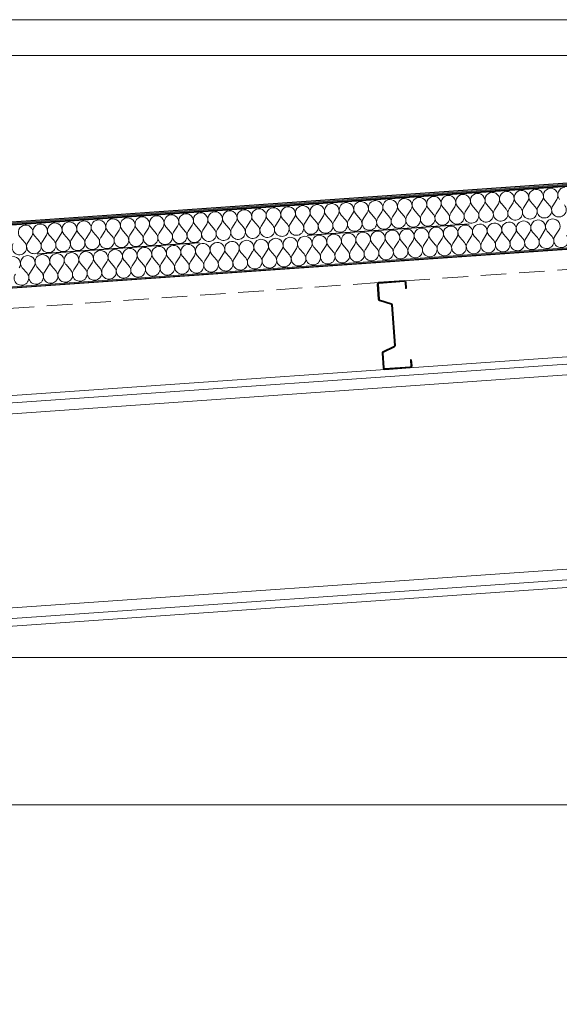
# Model space of a CAD drawing. Header units: millimetres. Extents: x 30792 to 66615, y -300 to 6970.
# Tile 25 of 58: x 45788 to 46843, y 5010 to 6935. Entities that reach past the tile are written whole.
import ezdxf

# ---------------------------------------------------------------- set-up
doc = ezdxf.new("R2010")
doc.units = ezdxf.units.MM
doc.header["$MEASUREMENT"] = 0
for name, pattern in [('Discontinu', [529.166651, 317.499995, -211.666656]), ('Pointillé', [75, 50, -25]), ('Wipeout_Contour', [1000, 0, -1000])]:
    doc.linetypes.add(name, pattern=pattern)
for name, color, linetype in [('Finitions - Etanchéité.5-Etanchéité', 7, 'Continuous'), ('Métal _ Charpente Couverture.Charp_Couv_Bard_Métal', 7, 'Continuous'), ('Métal _ Charpente.Charp_Couv_Bard_Métal', 7, 'Continuous'), ('Métal _ Finitions.Charp_Couv_Bard_Méta', 7, 'Continuous'), ('Nouveau_Plâtrerie _ Plafonds (Finition).Plâtrerie', 7, 'Continuous'), ('Nouveau_Structure _ Murs maçonnés.GO', 7, 'Continuous')]:
    doc.layers.add(name, color=color, linetype=linetype)

# ---------------------------------------------------------------- blocks, each defined once
blk = doc.blocks.new('Élément de coupe_32')
at = {"layer": 'Nouveau_Structure _ Murs maçonnés.GO', "color": 251, "linetype": 'Continuous', "lineweight": 15, "true_color": 0x6a6a6a}
blk.add_line((40780, 5400), (56777.3, 5400), dxfattribs=at)
blk = doc.blocks.new('*X44')
at = {"layer": 'Finitions - Etanchéité.5-Etanchéité', "linetype": 'Continuous', "lineweight": 15, "true_color": 0x2e45b3}
blk.add_hatch(color=175, dxfattribs=at).paths.add_polyline_path([(33938.3, 5707.5), (33938.3, 5705.5), (48778.3, 6743.3), (48778.3, 6745.3)])
blk = doc.blocks.new('*X45')
at = {"layer": 'Finitions - Etanchéité.5-Etanchéité', "linetype": 'Continuous', "lineweight": 15, "true_color": 0x6a6a6a}
blk.add_hatch(color=251, dxfattribs=at).paths.add_polyline_path([(33938.3, 5709.5), (33938.3, 5707.5), (48778.3, 6745.3), (48778.3, 6747.3)])
blk = doc.blocks.new('*X46')
at = {"layer": 'Finitions - Etanchéité.5-Etanchéité', "linetype": 'Continuous', "lineweight": 15, "true_color": 0xe8e8e8}
blk.add_hatch(color=254, dxfattribs=at).paths.add_polyline_path([(33938.3, 5711.6), (33938.3, 5709.5), (48778.3, 6747.3), (48778.3, 6749.3)])
blk = doc.blocks.new('*X47')
at = {"layer": 'Finitions - Etanchéité.5-Etanchéité', "color": 2, "linetype": 'Continuous', "lineweight": 15, "true_color": 0xfee600}
for p, q in [((46596.3, 6554.9), (46586.9, 6565.7)), ((46602, 6555.3), (46609.7, 6567.3)), ((46624.8, 6556.9), (46615.4, 6567.7)), ((46630.5, 6557.3), (46638.2, 6569.3)), ((46653.3, 6558.9), (46643.9, 6569.7)), ((46659, 6559.3), (46666.7, 6571.3)), ((46681.8, 6560.8), (46672.4, 6571.7)), ((46687.5, 6561.2), (46695.2, 6573.2)), ((46710.3, 6562.8), (46700.9, 6573.6)), ((46716, 6563.2), (46723.7, 6575.2)), ((46738.8, 6564.8), (46729.4, 6575.6)), ((46744.5, 6565.2), (46752.2, 6577.2)), ((46767.3, 6566.8), (46757.9, 6577.6)), ((46773, 6567.2), (46780.7, 6579.2)), ((46795.8, 6568.8), (46786.4, 6579.6)), ((46801.5, 6569.2), (46809.2, 6581.2)), ((46824.3, 6570.8), (46814.9, 6581.6)), ((46830, 6571.2), (46837.7, 6583.2)), ((46316.9, 6535.3), (46324.7, 6547.3)), ((46339.7, 6536.9), (46330.4, 6547.7)), ((46345.4, 6537.3), (46353.2, 6549.3)), ((46368.2, 6538.9), (46358.9, 6549.7)), ((46373.9, 6539.3), (46381.7, 6551.3)), ((46396.7, 6540.9), (46387.4, 6551.7)), ((46402.4, 6541.3), (46410.2, 6553.3)), ((46425.3, 6542.9), (46415.9, 6553.7)), ((46431, 6543.3), (46438.7, 6555.3)), ((46453.8, 6544.9), (46444.4, 6555.7)), ((46459.5, 6545.3), (46467.2, 6557.3)), ((46482.3, 6546.9), (46472.9, 6557.7)), ((46488, 6547.3), (46495.7, 6559.3)), ((46510.8, 6548.9), (46501.4, 6559.7)), ((46516.5, 6549.3), (46524.2, 6561.3)), ((46539.3, 6550.9), (46529.9, 6561.7)), ((46545, 6551.3), (46552.7, 6563.3)), ((46567.8, 6552.9), (46558.4, 6563.7)), ((46573.5, 6553.3), (46581.2, 6565.3)), ((46031.9, 6515.4), (46039.7, 6527.4)), ((46054.7, 6517), (46045.4, 6527.8)), ((46060.4, 6517.4), (46068.2, 6529.4)), ((46083.2, 6519), (46073.9, 6529.8)), ((46088.9, 6519.4), (46096.7, 6531.4)), ((46111.7, 6521), (46102.4, 6531.8)), ((46117.4, 6521.4), (46125.2, 6533.4)), ((46140.2, 6523), (46130.9, 6533.8)), ((46145.9, 6523.4), (46153.7, 6535.4)), ((46168.7, 6525), (46159.4, 6535.8)), ((46174.4, 6525.4), (46182.2, 6537.4)), ((46197.2, 6527), (46187.9, 6537.8)), ((46202.9, 6527.4), (46210.7, 6539.4)), ((46225.7, 6529), (46216.4, 6539.8)), ((46231.4, 6529.4), (46239.2, 6541.4)), ((46254.2, 6531), (46244.9, 6541.8)), ((46259.9, 6531.4), (46267.7, 6543.4)), ((46282.7, 6532.9), (46273.4, 6543.7)), ((46288.4, 6533.3), (46296.2, 6545.3)), ((46311.2, 6534.9), (46301.9, 6545.7)), ((45798.2, 6499.1), (45788.9, 6509.9)), ((45803.9, 6499.5), (45811.7, 6511.5)), ((45826.7, 6501.1), (45817.4, 6511.9)), ((45832.4, 6501.5), (45840.2, 6513.5)), ((45855.2, 6503.1), (45845.9, 6513.9)), ((45860.9, 6503.4), (45868.7, 6515.4)), ((45883.7, 6505), (45874.4, 6515.8)), ((45889.4, 6505.4), (45897.2, 6517.4)), ((45912.2, 6507), (45902.9, 6517.8)), ((45917.9, 6507.4), (45925.7, 6519.4)), ((45940.7, 6509), (45931.4, 6519.8)), ((45946.4, 6509.4), (45954.2, 6521.4)), ((45969.2, 6511), (45959.9, 6521.8)), ((45974.9, 6511.4), (45982.7, 6523.4)), ((45997.7, 6513), (45988.4, 6523.8)), ((46003.4, 6513.4), (46011.2, 6525.4)), ((46026.2, 6515), (46016.9, 6525.8))]:
    blk.add_line(p, q, dxfattribs=at)
for centre, start, end in [((46825.7, 6591), 94, 220.8699), ((46825.7, 6591), 327.1301, 94), ((46854.2, 6593), 94, 220.8699), ((46540.7, 6571), 94, 220.8699), ((46540.7, 6571), 327.1301, 94), ((46569.2, 6573), 94, 220.8699), ((46569.2, 6573), 327.1301, 94), ((46597.7, 6575), 94, 220.8699), ((46597.7, 6575), 327.1301, 94), ((46626.2, 6577), 94, 220.8699), ((46626.2, 6577), 327.1301, 94), ((46654.7, 6579), 94, 220.8699), ((46654.7, 6579), 327.1301, 94), ((46683.2, 6581), 94, 220.8699), ((46683.2, 6581), 327.1301, 94), ((46711.7, 6583), 94, 220.8699), ((46711.7, 6583), 327.1301, 94), ((46740.2, 6585), 94, 220.8699), ((46740.2, 6585), 327.1301, 94), ((46768.7, 6587), 94, 220.8699), ((46768.7, 6587), 327.1301, 94), ((46797.2, 6589), 94, 220.8699), ((46797.2, 6589), 327.1301, 94), ((46284.2, 6553.1), 94, 220.8699), ((46284.2, 6553.1), 327.1301, 94), ((46312.7, 6555.1), 94, 220.8699), ((46312.7, 6555.1), 327.1301, 94), ((46341.2, 6557.1), 94, 220.8699), ((46341.2, 6557.1), 327.1301, 94), ((46369.7, 6559.1), 94, 220.8699), ((46369.7, 6559.1), 327.1301, 94), ((46398.2, 6561.1), 94, 220.8699), ((46398.2, 6561.1), 327.1301, 94), ((46426.7, 6563.1), 94, 220.8699), ((46426.7, 6563.1), 327.1301, 94), ((46455.2, 6565.1), 94, 220.8699), ((46455.2, 6565.1), 327.1301, 94), ((46483.7, 6567), 94, 220.8699), ((46483.7, 6567), 327.1301, 94), ((46512.2, 6569), 94, 220.8699), ((46512.2, 6569), 327.1301, 94), ((46756.5, 6557.5), 147.1301, 40.8699), ((46785, 6559.5), 147.1301, 40.8699), ((46813.5, 6561.5), 147.1301, 40.8699), ((46842, 6563.5), 147.1301, 40.8699), ((45999.2, 6533.2), 94, 220.8699), ((45999.2, 6533.2), 327.1301, 94), ((46027.7, 6535.2), 94, 220.8699), ((46027.7, 6535.2), 327.1301, 94), ((46056.2, 6537.2), 94, 220.8699), ((46056.2, 6537.2), 327.1301, 94), ((46084.7, 6539.1), 94, 220.8699), ((46084.7, 6539.1), 327.1301, 94), ((46113.2, 6541.1), 94, 220.8699), ((46113.2, 6541.1), 327.1301, 94), ((46141.7, 6543.1), 94, 220.8699), ((46141.7, 6543.1), 327.1301, 94), ((46170.2, 6545.1), 94, 220.8699), ((46170.2, 6545.1), 327.1301, 94), ((46198.7, 6547.1), 94, 220.8699), ((46198.7, 6547.1), 327.1301, 94), ((46227.2, 6549.1), 94, 220.8699), ((46227.2, 6549.1), 327.1301, 94), ((46255.7, 6551.1), 94, 220.8699), ((46255.7, 6551.1), 327.1301, 94), ((46471.5, 6537.5), 147.1301, 40.8699), ((46500, 6539.5), 147.1301, 40.8699), ((46528.5, 6541.5), 147.1301, 40.8699), ((46557, 6543.5), 147.1301, 40.8699), ((46585.5, 6545.5), 147.1301, 40.8699), ((46614, 6547.5), 147.1301, 40.8699), ((46642.5, 6549.5), 147.1301, 40.8699), ((46671, 6551.5), 147.1301, 40.8699), ((46699.5, 6553.5), 147.1301, 40.8699), ((46728, 6555.5), 147.1301, 40.8699), ((45799.7, 6519.2), 94, 220.8699), ((45799.7, 6519.2), 327.1301, 94), ((45828.2, 6521.2), 94, 220.8699), ((45828.2, 6521.2), 327.1301, 94), ((45856.7, 6523.2), 94, 220.8699), ((45856.7, 6523.2), 327.1301, 94), ((45885.2, 6525.2), 94, 220.8699), ((45885.2, 6525.2), 327.1301, 94), ((45913.7, 6527.2), 94, 220.8699), ((45913.7, 6527.2), 327.1301, 94), ((45942.2, 6529.2), 94, 220.8699), ((45942.2, 6529.2), 327.1301, 94), ((45970.7, 6531.2), 94, 220.8699), ((45970.7, 6531.2), 327.1301, 94), ((46186.4, 6517.6), 147.1301, 40.8699), ((46214.9, 6519.6), 147.1301, 40.8699), ((46243.4, 6521.6), 147.1301, 40.8699), ((46271.9, 6523.6), 147.1301, 40.8699), ((46300.4, 6525.6), 147.1301, 40.8699), ((46328.9, 6527.6), 147.1301, 40.8699), ((46357.4, 6529.6), 147.1301, 40.8699), ((46385.9, 6531.6), 147.1301, 40.8699), ((46414.4, 6533.6), 147.1301, 40.8699), ((46442.9, 6535.6), 147.1301, 40.8699), ((45929.9, 6499.7), 147.1301, 40.8699), ((45958.4, 6501.7), 147.1301, 40.8699), ((45986.9, 6503.7), 147.1301, 40.8699), ((46015.4, 6505.7), 147.1301, 40.8699), ((46043.9, 6507.7), 147.1301, 40.8699), ((46072.4, 6509.6), 147.1301, 40.8699), ((46100.9, 6511.6), 147.1301, 40.8699), ((46129.4, 6513.6), 147.1301, 40.8699), ((46157.9, 6515.6), 147.1301, 40.8699), ((45787.4, 6489.7), 147.1301, 40.8699), ((45815.9, 6491.7), 147.1301, 40.8699), ((45844.4, 6493.7), 147.1301, 40.8699), ((45872.9, 6495.7), 147.1301, 40.8699), ((45901.4, 6497.7), 147.1301, 40.8699)]:
    blk.add_arc(centre, 14.3, start, end, dxfattribs=at)
blk = doc.blocks.new('*X48')
at = {"layer": 'Finitions - Etanchéité.5-Etanchéité', "color": 2, "linetype": 'Continuous', "lineweight": 15, "true_color": 0xfee600}
for p, q in [((46628.9, 6497), (46619.6, 6507.8)), ((46634.6, 6497.4), (46642.4, 6509.4)), ((46657.5, 6499), (46648.1, 6509.8)), ((46663.2, 6499.4), (46670.9, 6511.4)), ((46686, 6501), (46676.6, 6511.8)), ((46691.7, 6501.4), (46699.4, 6513.4)), ((46714.5, 6503), (46705.1, 6513.8)), ((46720.2, 6503.4), (46727.9, 6515.4)), ((46743, 6505), (46733.6, 6515.8)), ((46748.7, 6505.4), (46756.4, 6517.4)), ((46771.5, 6507), (46762.1, 6517.8)), ((46777.2, 6507.4), (46784.9, 6519.4)), ((46800, 6509), (46790.6, 6519.8)), ((46805.7, 6509.4), (46813.4, 6521.4)), ((46828.5, 6511), (46819.1, 6521.8)), ((46834.2, 6511.4), (46841.9, 6523.4)), ((46349.6, 6477.5), (46357.4, 6489.5)), ((46372.4, 6479.1), (46363.1, 6489.9)), ((46378.1, 6479.5), (46385.9, 6491.5)), ((46400.9, 6481.1), (46391.6, 6491.9)), ((46406.6, 6481.5), (46414.4, 6493.5)), ((46429.4, 6483.1), (46420.1, 6493.9)), ((46435.1, 6483.5), (46442.9, 6495.5)), ((46457.9, 6485.1), (46448.6, 6495.9)), ((46463.6, 6485.4), (46471.4, 6497.4)), ((46486.4, 6487), (46477.1, 6497.8)), ((46492.1, 6487.4), (46499.9, 6499.4)), ((46514.9, 6489), (46505.6, 6499.8)), ((46520.6, 6489.4), (46528.4, 6501.4)), ((46543.4, 6491), (46534.1, 6501.8)), ((46549.1, 6491.4), (46556.9, 6503.4)), ((46571.9, 6493), (46562.6, 6503.8)), ((46577.6, 6493.4), (46585.4, 6505.4)), ((46600.4, 6495), (46591.1, 6505.8)), ((46606.1, 6495.4), (46613.9, 6507.4)), ((46064.6, 6457.5), (46072.4, 6469.5)), ((46087.4, 6459.1), (46078.1, 6469.9)), ((46093.1, 6459.5), (46100.9, 6471.5)), ((46115.9, 6461.1), (46106.6, 6471.9)), ((46121.6, 6461.5), (46129.4, 6473.5)), ((46144.4, 6463.1), (46135.1, 6473.9)), ((46150.1, 6463.5), (46157.9, 6475.5)), ((46172.9, 6465.1), (46163.6, 6475.9)), ((46178.6, 6465.5), (46186.4, 6477.5)), ((46201.4, 6467.1), (46192.1, 6477.9)), ((46207.1, 6467.5), (46214.9, 6479.5)), ((46229.9, 6469.1), (46220.6, 6479.9)), ((46235.6, 6469.5), (46243.4, 6481.5)), ((46258.4, 6471.1), (46249.1, 6481.9)), ((46264.1, 6471.5), (46271.9, 6483.5)), ((46286.9, 6473.1), (46277.6, 6483.9)), ((46292.6, 6473.5), (46300.4, 6485.5)), ((46315.4, 6475.1), (46306.1, 6485.9)), ((46321.1, 6475.5), (46328.9, 6487.5)), ((46343.9, 6477.1), (46334.6, 6487.9)), ((45802.4, 6439.2), (45793, 6450)), ((45808.1, 6439.6), (45815.8, 6451.6)), ((45830.9, 6441.2), (45821.5, 6452)), ((45836.6, 6441.6), (45844.4, 6453.6)), ((45859.4, 6443.2), (45850.1, 6454)), ((45865.1, 6443.6), (45872.9, 6455.6)), ((45887.9, 6445.2), (45878.6, 6456)), ((45893.6, 6445.6), (45901.4, 6457.6)), ((45916.4, 6447.2), (45907.1, 6458)), ((45922.1, 6447.6), (45929.9, 6459.6)), ((45944.9, 6449.2), (45935.6, 6460)), ((45950.6, 6449.6), (45958.4, 6461.6)), ((45973.4, 6451.2), (45964.1, 6462)), ((45979.1, 6451.6), (45986.9, 6463.6)), ((46001.9, 6453.2), (45992.6, 6464)), ((46007.6, 6453.6), (46015.4, 6465.6)), ((46030.4, 6455.2), (46021.1, 6466)), ((46036.1, 6455.6), (46043.9, 6467.6)), ((46058.9, 6457.1), (46049.6, 6468))]:
    blk.add_line(p, q, dxfattribs=at)
for centre, start, end in [((46573.4, 6513.2), 94, 220.8699), ((46573.4, 6513.2), 327.1301, 94), ((46601.9, 6515.2), 94, 220.8699), ((46601.9, 6515.2), 327.1301, 94), ((46630.4, 6517.2), 94, 220.8699), ((46630.4, 6517.2), 327.1301, 94), ((46658.9, 6519.2), 94, 220.8699), ((46658.9, 6519.2), 327.1301, 94), ((46687.4, 6521.1), 94, 220.8699), ((46687.4, 6521.1), 327.1301, 94), ((46715.9, 6523.1), 94, 220.8699), ((46715.9, 6523.1), 327.1301, 94), ((46744.4, 6525.1), 94, 220.8699), ((46744.4, 6525.1), 327.1301, 94), ((46772.9, 6527.1), 94, 220.8699), ((46772.9, 6527.1), 327.1301, 94), ((46801.4, 6529.1), 94, 220.8699), ((46801.4, 6529.1), 327.1301, 94), ((46829.9, 6531.1), 94, 220.8699), ((46829.9, 6531.1), 327.1301, 94), ((46316.9, 6495.2), 94, 220.8699), ((46316.9, 6495.2), 327.1301, 94), ((46345.4, 6497.2), 94, 220.8699), ((46345.4, 6497.2), 327.1301, 94), ((46373.9, 6499.2), 94, 220.8699), ((46373.9, 6499.2), 327.1301, 94), ((46402.4, 6501.2), 94, 220.8699), ((46402.4, 6501.2), 327.1301, 94), ((46430.9, 6503.2), 94, 220.8699), ((46430.9, 6503.2), 327.1301, 94), ((46459.4, 6505.2), 94, 220.8699), ((46459.4, 6505.2), 327.1301, 94), ((46487.9, 6507.2), 94, 220.8699), ((46487.9, 6507.2), 327.1301, 94), ((46516.4, 6509.2), 94, 220.8699), ((46516.4, 6509.2), 327.1301, 94), ((46544.9, 6511.2), 94, 220.8699), ((46544.9, 6511.2), 327.1301, 94), ((46789.2, 6499.6), 147.1301, 40.8699), ((46817.7, 6501.6), 147.1301, 40.8699), ((46846.2, 6503.6), 147.1301, 40.8699), ((46031.9, 6475.3), 94, 220.8699), ((46031.9, 6475.3), 327.1301, 94), ((46060.4, 6477.3), 94, 220.8699), ((46060.4, 6477.3), 327.1301, 94), ((46088.9, 6479.3), 94, 220.8699), ((46088.9, 6479.3), 327.1301, 94), ((46117.4, 6481.3), 94, 220.8699), ((46117.4, 6481.3), 327.1301, 94), ((46145.9, 6483.3), 94, 220.8699), ((46145.9, 6483.3), 327.1301, 94), ((46174.4, 6485.3), 94, 220.8699), ((46174.4, 6485.3), 327.1301, 94), ((46202.9, 6487.3), 94, 220.8699), ((46202.9, 6487.3), 327.1301, 94), ((46231.4, 6489.3), 94, 220.8699), ((46231.4, 6489.3), 327.1301, 94), ((46259.9, 6491.3), 94, 220.8699), ((46259.9, 6491.3), 327.1301, 94), ((46288.4, 6493.2), 94, 220.8699), ((46288.4, 6493.2), 327.1301, 94), ((46504.1, 6479.7), 147.1301, 40.8699), ((46532.6, 6481.7), 147.1301, 40.8699), ((46561.1, 6483.7), 147.1301, 40.8699), ((46589.6, 6485.7), 147.1301, 40.8699), ((46618.1, 6487.7), 147.1301, 40.8699), ((46646.6, 6489.7), 147.1301, 40.8699), ((46675.1, 6491.6), 147.1301, 40.8699), ((46703.7, 6493.6), 147.1301, 40.8699), ((46732.2, 6495.6), 147.1301, 40.8699), ((46760.7, 6497.6), 147.1301, 40.8699), ((45775.3, 6457.4), 327.1301, 94), ((45803.9, 6459.4), 94, 220.8699), ((45803.9, 6459.4), 327.1301, 94), ((45832.4, 6461.4), 94, 220.8699), ((45832.4, 6461.4), 327.1301, 94), ((45860.9, 6463.3), 94, 220.8699), ((45860.9, 6463.3), 327.1301, 94), ((45889.4, 6465.3), 94, 220.8699), ((45889.4, 6465.3), 327.1301, 94), ((45917.9, 6467.3), 94, 220.8699), ((45917.9, 6467.3), 327.1301, 94), ((45946.4, 6469.3), 94, 220.8699), ((45946.4, 6469.3), 327.1301, 94), ((45974.9, 6471.3), 94, 220.8699), ((45974.9, 6471.3), 327.1301, 94), ((46003.4, 6473.3), 94, 220.8699), ((46003.4, 6473.3), 327.1301, 94), ((46247.6, 6461.8), 147.1301, 40.8699), ((46276.1, 6463.7), 147.1301, 40.8699), ((46304.6, 6465.7), 147.1301, 40.8699), ((46333.1, 6467.7), 147.1301, 40.8699), ((46361.6, 6469.7), 147.1301, 40.8699), ((46390.1, 6471.7), 147.1301, 40.8699), ((46418.6, 6473.7), 147.1301, 40.8699), ((46447.1, 6475.7), 147.1301, 40.8699), ((46475.6, 6477.7), 147.1301, 40.8699), ((45962.6, 6441.8), 147.1301, 40.8699), ((45991.1, 6443.8), 147.1301, 40.8699), ((46019.6, 6445.8), 147.1301, 40.8699), ((46048.1, 6447.8), 147.1301, 40.8699), ((46076.6, 6449.8), 147.1301, 40.8699), ((46105.1, 6451.8), 147.1301, 40.8699), ((46133.6, 6453.8), 147.1301, 40.8699), ((46162.1, 6455.8), 147.1301, 40.8699), ((46190.6, 6457.8), 147.1301, 40.8699), ((46219.1, 6459.8), 147.1301, 40.8699), ((45791.6, 6429.9), 147.1301, 40.8699), ((45820.1, 6431.9), 147.1301, 40.8699), ((45848.6, 6433.8), 147.1301, 40.8699), ((45877.1, 6435.8), 147.1301, 40.8699), ((45905.6, 6437.8), 147.1301, 40.8699), ((45934.1, 6439.8), 147.1301, 40.8699)]:
    blk.add_arc(centre, 14.3, start, end, dxfattribs=at)
blk = doc.blocks.new('Élément de coupe_35')
at = {"layer": 'Finitions - Etanchéité.5-Etanchéité', "linetype": 'Continuous', "lineweight": 15, "true_color": 0x3e35cc}
blk.add_hatch(color=182, dxfattribs=at).paths.add_polyline_path([(33938.3, 5585.2), (33938.3, 5583.2), (48778.3, 6621), (48778.3, 6623)])
at = {"layer": 'Finitions - Etanchéité.5-Etanchéité', "linetype": 'Continuous', "lineweight": 15, "true_color": 0x2e45b3}
h = blk.add_hatch(dxfattribs=at)
h.set_pattern_fill('Acier', color=175, style=0, pattern_type=2)
h.set_pattern_definition([(49, (0, 0), (-84.90483, 73.80664), []), (49, (-28.3, 24.6), (-84.90483, 73.80664), [])])
h.paths.add_polyline_path([(33938.3, 5583.2), (33938.3, 5582.3), (48778.3, 6620.1), (48778.3, 6621)])
at = {"layer": 'Finitions - Etanchéité.5-Etanchéité', "lineweight": 0}
for name in ['*X46', '*X45', '*X44']:
    blk.add_blockref(name, (0, 0), dxfattribs=at)
at = {"color": 254, "linetype": 'Wipeout_Contour', "lineweight": 0, "ltscale": 167295.306483}
blk.add_wipeout([(33938.3, 5705.5), (33938.3, 5645.4), (48778.3, 6683.1), (48778.3, 6743.3)], dxfattribs=at).dxf.layer = 'Finitions - Etanchéité.5-Etanchéité'
at = {"layer": 'Finitions - Etanchéité.5-Etanchéité', "lineweight": 0}
blk.add_blockref('*X47', (0, 0), dxfattribs=at)
at = {"color": 254, "linetype": 'Wipeout_Contour', "lineweight": 0, "ltscale": 167259.239096}
blk.add_wipeout([(33938.3, 5645.4), (33938.3, 5585.2), (48778.3, 6623), (48778.3, 6683.1)], dxfattribs=at).dxf.layer = 'Finitions - Etanchéité.5-Etanchéité'
at = {"layer": 'Finitions - Etanchéité.5-Etanchéité', "color": 7, "linetype": 'Continuous', "lineweight": 25}
for p, q in [((48778.3, 6749.3), (33938.3, 5711.6)), ((48778.3, 6743.3), (33938.3, 5705.5))]:
    blk.add_line(p, q, dxfattribs=at)
at = {"layer": 'Finitions - Etanchéité.5-Etanchéité', "color": 7, "linetype": 'Continuous', "lineweight": 15}
for p, q in [((48778.3, 6747.3), (33938.3, 5709.5)), ((48778.3, 6745.3), (33938.3, 5707.5)), ((48778.3, 6623), (33938.3, 5585.2)), ((48778.3, 6621), (33938.3, 5583.2)), ((48778.3, 6620.1), (33938.3, 5582.3))]:
    blk.add_line(p, q, dxfattribs=at)
at = {"layer": 'Finitions - Etanchéité.5-Etanchéité', "color": 7, "linetype": 'Discontinu', "lineweight": 25}
blk.add_line((48778.3, 6683.1), (33938.3, 5645.4), dxfattribs=at)
at = {"layer": 'Finitions - Etanchéité.5-Etanchéité', "color": 251, "linetype": 'Pointillé', "lineweight": 15, "true_color": 0x6a6a6a}
for p, q in [((47936.2, 6522), (46539.6, 6424.3)), ((46489.7, 6420.8), (45093.2, 6323.2))]:
    blk.add_line(p, q, dxfattribs=at)
at = {"layer": 'Finitions - Etanchéité.5-Etanchéité', "lineweight": 0}
blk.add_blockref('*X48', (0, 0), dxfattribs=at)
blk = doc.blocks.new('Élément de coupe_58')
at = {"layer": 'Métal _ Charpente Couverture.Charp_Couv_Bard_Métal', "linetype": 'Continuous', "lineweight": 15, "true_color": 0x2e45b3}
h = blk.add_hatch(dxfattribs=at)
h.set_pattern_fill('Acier', color=175, style=0, pattern_type=2)
h.set_pattern_definition([(135, (0, 0), (79.5495, 79.5495), []), (135, (-26.52, -26.52), (79.5495, 79.5495), [])])
h.paths.add_polyline_path([(46539.6, 6424.3), (46489.7, 6420.8), (46487.7, 6419.8), (46487, 6417.6), (46489, 6388.7), (46489.6, 6387.1), (46491.1, 6386.1), (46513.8, 6378.8), (46514.5, 6378.3), (46514.8, 6377.5), (46520.4, 6297.7), (46520.2, 6296.8), (46519.6, 6296.2), (46498.1, 6285.8), (46496.8, 6284.6), (46496.4, 6282.9), (46498.4, 6254), (46499.4, 6252), (46501.6, 6251.2), (46551.5, 6254.7), (46553.5, 6255.8), (46554.3, 6257.9), (46553.4, 6269.9), (46551.9, 6269.8), (46552.8, 6257.8), (46552.4, 6256.7), (46551.4, 6256.2), (46501.5, 6252.7), (46500.4, 6253.1), (46499.9, 6254.1), (46497.9, 6283), (46498.1, 6283.9), (46498.7, 6284.5), (46520.2, 6294.9), (46521.5, 6296.1), (46521.9, 6297.8), (46516.3, 6377.6), (46515.7, 6379.2), (46514.2, 6380.2), (46491.5, 6387.5), (46490.8, 6388), (46490.5, 6388.8), (46488.5, 6417.7), (46488.8, 6418.8), (46489.8, 6419.3), (46539.7, 6422.8), (46540.8, 6422.5), (46541.3, 6421.4), (46542.2, 6409.5), (46543.7, 6409.6), (46542.8, 6421.5), (46541.8, 6423.6)])
at = {"layer": 'Métal _ Charpente Couverture.Charp_Couv_Bard_Métal', "color": 7, "linetype": 'Continuous', "lineweight": 25}
for p, q in [((46489.7, 6420.8), (46487.7, 6419.8)), ((46539.6, 6424.3), (46489.7, 6420.8)), ((46539.6, 6424.3), (46541.8, 6423.6)), ((46543.7, 6409.6), (46542.2, 6409.5)), ((46553.4, 6269.9), (46551.9, 6269.8))]:
    blk.add_line(p, q, dxfattribs=at)
at = {"layer": 'Métal _ Charpente Couverture.Charp_Couv_Bard_Métal', "color": 7, "linetype": 'Continuous', "lineweight": 25, "flags": 128}
for points in [[(46487.7, 6419.8), (46487, 6417.6), (46489, 6388.7), (46489.6, 6387.1)], [(46488.8, 6418.8), (46488.5, 6417.7), (46490.5, 6388.8), (46490.8, 6388)], [(46540.8, 6422.5), (46539.7, 6422.8), (46489.8, 6419.3), (46488.8, 6418.8)], [(46540.8, 6422.5), (46541.3, 6421.4), (46542.2, 6409.5)], [(46541.8, 6423.6), (46542.8, 6421.5), (46543.7, 6409.6)], [(46489.6, 6387.1), (46491.1, 6386.1), (46513.8, 6378.8), (46514.5, 6378.3)], [(46490.8, 6388), (46491.5, 6387.5), (46514.2, 6380.2), (46515.7, 6379.2)], [(46514.5, 6378.3), (46514.8, 6377.5), (46520.4, 6297.7), (46520.2, 6296.8)], [(46515.7, 6379.2), (46516.3, 6377.6), (46521.9, 6297.8), (46521.5, 6296.1)], [(46520.2, 6296.8), (46519.6, 6296.2), (46498.1, 6285.8), (46496.8, 6284.6)], [(46521.5, 6296.1), (46520.2, 6294.9), (46498.7, 6284.5), (46498.1, 6283.9)], [(46496.8, 6284.6), (46496.4, 6282.9), (46498.4, 6254), (46499.4, 6252)], [(46498.1, 6283.9), (46497.9, 6283), (46499.9, 6254.1), (46500.4, 6253.1)], [(46551.9, 6269.8), (46552.8, 6257.8), (46552.4, 6256.7)], [(46553.4, 6269.9), (46554.3, 6257.9), (46553.5, 6255.8)], [(46499.4, 6252), (46501.6, 6251.2), (46551.5, 6254.7), (46553.5, 6255.8)], [(46500.4, 6253.1), (46501.5, 6252.7), (46551.4, 6256.2), (46552.4, 6256.7)]]:
    blk.add_lwpolyline(points, dxfattribs=at)
blk = doc.blocks.new('Élément de coupe_63')
at = {"layer": 'Métal _ Finitions.Charp_Couv_Bard_Méta', "color": 7, "linetype": 'Continuous', "lineweight": 15}
for p, q in [((44748.8, 6935), (52855.4, 6935)), ((44940.1, 6865), (52658.3, 6865))]:
    blk.add_line(p, q, dxfattribs=at)
blk = doc.blocks.new('Élément de coupe_73')
at = {"layer": 'Nouveau_Plâtrerie _ Plafonds (Finition).Plâtrerie', "color": 7, "linetype": 'Continuous', "lineweight": 15}
blk.add_line((44897, 5687.9), (48527.1, 5687.9), dxfattribs=at)
blk = doc.blocks.new('Élément de coupe_115')
at = {"layer": 'Métal _ Charpente.Charp_Couv_Bard_Métal', "color": 7, "linetype": 'Continuous', "lineweight": 15}
for p, q in [((47840.6, 6344.8), (35166.2, 5458.5)), ((47841.6, 6330.3), (35167.3, 5444)), ((47843.1, 6309.3), (35168.7, 5423)), ((47869.5, 5931.4), (35195.1, 5045.2)), ((47870.9, 5910.5), (35196.6, 5024.2)), ((47872, 5895.9), (35197.6, 5009.6))]:
    blk.add_line(p, q, dxfattribs=at)

msp = doc.modelspace()

# ---------------------------------------------------------------- block references
at = {"layer": 'Finitions - Etanchéité.5-Etanchéité', "lineweight": 0}
msp.add_blockref('Élément de coupe_35', (0, 0), dxfattribs=at)
at = {"layer": 'Métal _ Finitions.Charp_Couv_Bard_Méta', "lineweight": 0}
msp.add_blockref('Élément de coupe_63', (0, 0), dxfattribs=at)
at = {"layer": 'Nouveau_Structure _ Murs maçonnés.GO', "lineweight": 0}
msp.add_blockref('Élément de coupe_32', (0, 0), dxfattribs=at)

# ---------------------------------------------------------------- next in the draw order: block references
at = {"layer": 'Métal _ Charpente Couverture.Charp_Couv_Bard_Métal', "lineweight": 0}
msp.add_blockref('Élément de coupe_58', (0, 0), dxfattribs=at)
at = {"layer": 'Métal _ Charpente.Charp_Couv_Bard_Métal', "lineweight": 0}
msp.add_blockref('Élément de coupe_115', (0, 0), dxfattribs=at)
at = {"layer": 'Nouveau_Plâtrerie _ Plafonds (Finition).Plâtrerie', "lineweight": 0}
msp.add_blockref('Élément de coupe_73', (0, 0), dxfattribs=at)

doc.saveas('drawing.dxf')
